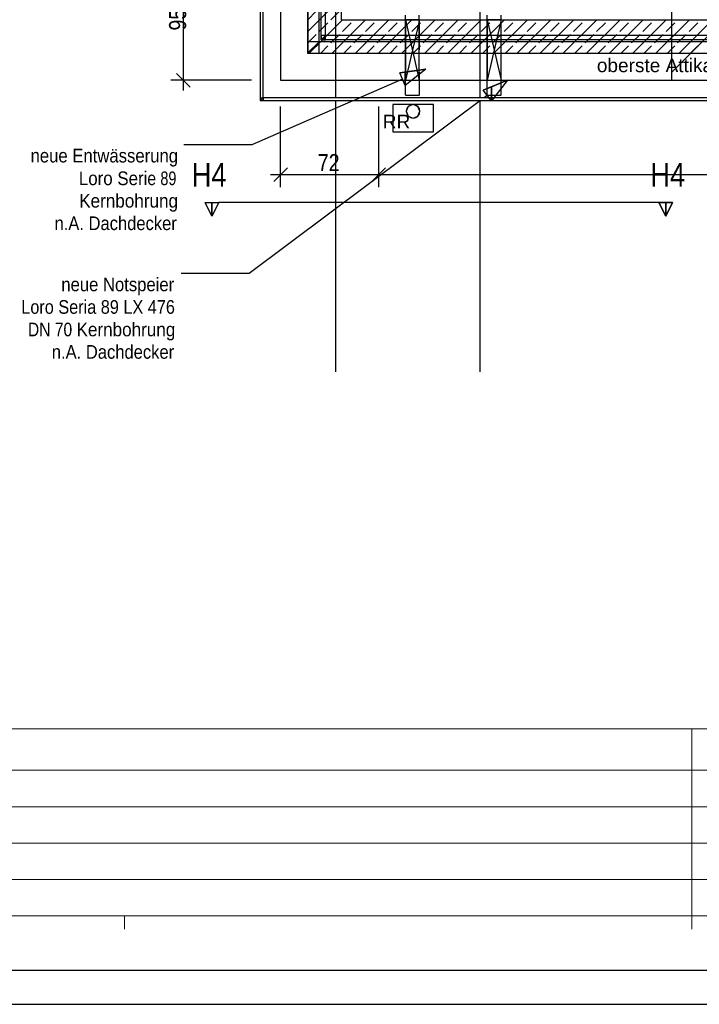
# Model space of a CAD drawing. Header units: metres. Extents: x -2 to 57.6, y -0.5 to 41.5.
# Tile 2 of 41: x 8.8 to 18.7, y -0.5 to 14. Entities that reach past the tile are written whole.
import ezdxf
from ezdxf.enums import TextEntityAlignment as Align

# ---------------------------------------------------------------- set-up
doc = ezdxf.new("R2010")
doc.units = ezdxf.units.M
doc.layers.add('ITB_XXX_Layout Rahmen', color=18, linetype='Continuous')
doc.layers.add('ITB_XXX_xRef', color=251, linetype='Continuous')
doc.styles.add('ARIAL', font='txt', dxfattribs={"height": 0.2})
doc.styles.add('ARIAL NARROW', font='txt', dxfattribs={"height": 0.2})
doc.styles.add('ARIAL NARROW_B', font='txt', dxfattribs={"height": 0.2})

# ---------------------------------------------------------------- blocks, each defined once
blk = doc.blocks.new('ITB_1003-ID-102-8-535-128')
at = {"layer": 'ITB_XXX_xRef', "lineweight": 25}
for p, q in [((208.892, 157.226), (208.892, 182.634)), ((208.081, 179.006), (208.081, 161.506)), ((213.822, 161.506), (213.822, 179.107)), ((208.971, 178.116), (208.971, 162.396)), ((213.822, 161.627), (223.714, 171.519)), ((211.005, 166.807), (211.005, 157.226)), ((206.655, 161.506), (206.655, 163.418)), ((208.481, 162.395), (208.606, 162.52)), ((208.818, 162.393), (208.945, 162.52)), ((208.84, 161.906), (209.33, 162.396)), ((208.971, 162.396), (223.182, 162.396)), ((209.158, 162.393), (209.161, 162.396)), ((209.18, 161.906), (209.67, 162.396)), ((209.497, 162.393), (209.5, 162.396)), ((209.519, 161.906), (210.009, 162.396)), ((209.836, 162.393), (209.839, 162.396)), ((209.859, 161.907), (210.349, 162.396)), ((210.118, 162.396), (209.913, 161.506)), ((209.913, 162.396), (210.116, 161.506)), ((209.913, 162.396), (209.913, 161.506)), ((210.118, 162.396), (209.913, 162.396)), ((209.915, 161.961), (209.914, 162.463)), ((210.116, 161.506), (210.118, 162.396)), ((210.117, 161.964), (210.117, 162.463)), ((210.176, 162.393), (210.179, 162.396)), ((210.198, 161.907), (210.688, 162.396)), ((210.515, 162.393), (210.518, 162.396)), ((210.538, 161.907), (211.027, 162.396)), ((210.855, 162.393), (210.858, 162.396)), ((210.878, 161.907), (211.367, 162.396)), ((211.115, 161.961), (211.114, 162.463)), ((211.319, 162.396), (211.114, 161.506)), ((211.114, 162.396), (211.317, 161.506)), ((211.114, 162.396), (211.114, 161.506)), ((211.319, 162.396), (211.114, 162.396)), ((211.194, 162.393), (211.197, 162.396)), ((211.217, 161.908), (211.706, 162.396)), ((211.317, 161.964), (211.317, 162.463)), ((211.317, 161.506), (211.319, 162.396)), ((211.533, 162.393), (211.536, 162.396)), ((211.557, 161.908), (212.046, 162.396)), ((211.873, 162.393), (211.876, 162.396)), ((211.897, 161.908), (212.385, 162.396)), ((212.212, 162.393), (212.215, 162.396)), ((212.236, 161.908), (212.724, 162.396)), ((212.552, 162.393), (212.555, 162.396)), ((212.576, 161.908), (213.064, 162.396)), ((212.891, 162.393), (212.894, 162.396)), ((212.916, 161.909), (213.403, 162.396)), ((213.23, 162.393), (213.234, 162.396)), ((213.255, 161.909), (213.743, 162.396)), ((213.57, 162.393), (213.573, 162.396)), ((213.595, 161.909), (214.082, 162.396)), ((213.909, 162.393), (213.912, 162.396)), ((213.935, 161.909), (214.421, 162.396)), ((208.988, 162.223), (209.115, 162.351)), ((209.327, 162.223), (209.454, 162.351)), ((209.667, 162.223), (209.794, 162.351)), ((210.006, 162.223), (210.133, 162.351)), ((210.345, 162.223), (210.473, 162.351)), ((210.685, 162.223), (210.812, 162.351)), ((211.024, 162.223), (211.152, 162.351)), ((211.364, 162.223), (211.491, 162.351)), ((211.703, 162.223), (211.83, 162.351)), ((212.043, 162.223), (212.17, 162.351)), ((212.382, 162.223), (212.509, 162.351)), ((212.721, 162.223), (212.849, 162.351)), ((213.061, 162.223), (213.188, 162.351)), ((213.4, 162.223), (213.527, 162.351)), ((213.74, 162.223), (213.867, 162.351)), ((214.079, 162.223), (214.206, 162.351)), ((208.818, 162.054), (208.945, 162.181)), ((209.158, 162.054), (209.285, 162.181)), ((209.497, 162.054), (209.624, 162.181)), ((209.836, 162.054), (209.964, 162.181)), ((210.176, 162.054), (210.303, 162.181)), ((210.515, 162.054), (210.642, 162.181)), ((210.855, 162.054), (210.982, 162.181)), ((211.194, 162.054), (211.321, 162.181)), ((211.533, 162.054), (211.661, 162.181)), ((211.873, 162.054), (212, 162.181)), ((212.212, 162.054), (212.339, 162.181)), ((212.552, 162.054), (212.679, 162.181)), ((212.891, 162.054), (213.018, 162.181)), ((213.23, 162.054), (213.358, 162.181)), ((213.57, 162.054), (213.697, 162.181)), ((213.909, 162.054), (214.037, 162.181)), ((209.01, 161.906), (209.115, 162.011)), ((209.349, 161.906), (209.454, 162.011)), ((209.689, 161.906), (209.794, 162.011)), ((210.029, 161.907), (210.133, 162.011)), ((210.368, 161.907), (210.473, 162.011)), ((210.708, 161.907), (210.812, 162.011)), ((211.048, 161.907), (211.152, 162.011)), ((211.387, 161.908), (211.491, 162.011)), ((211.727, 161.908), (211.83, 162.011)), ((212.067, 161.908), (212.17, 162.011)), ((212.406, 161.908), (212.509, 162.011)), ((212.746, 161.909), (212.849, 162.011)), ((213.085, 161.909), (213.188, 162.011)), ((213.425, 161.909), (213.527, 162.011)), ((213.765, 161.909), (213.867, 162.011)), ((214.104, 161.91), (214.206, 162.011)), ((210.213, 161.672), (209.831, 161.614)), ((210.213, 161.672), (209.911, 161.431)), ((209.911, 161.626), (210.213, 161.672)), ((210.213, 161.672), (209.911, 161.431)), ((210.213, 161.672), (210.213, 161.672)), ((207.655, 161.506), (206.468, 161.506)), ((206.555, 161.606), (206.755, 161.406)), ((206.655, 161.356), (206.655, 161.506)), ((208.081, 161.506), (223.804, 161.506)), ((209.831, 161.614), (209.911, 161.626)), ((209.911, 161.431), (209.831, 161.614)), ((209.911, 161.431), (209.831, 161.614)), ((209.911, 161.626), (209.911, 161.626)), ((209.911, 161.626), (209.911, 161.431)), ((209.911, 161.431), (209.911, 161.626)), ((209.913, 161.506), (210.116, 161.506)), ((211.414, 161.506), (211.055, 161.363)), ((211.114, 161.506), (211.317, 161.506)), ((211.414, 161.506), (211.175, 161.203)), ((211.175, 161.411), (211.414, 161.506)), ((211.414, 161.506), (211.414, 161.506)), ((211.055, 161.363), (211.175, 161.411)), ((211.175, 161.203), (211.055, 161.363)), ((211.175, 161.411), (211.175, 161.411)), ((208.081, 159.935), (208.081, 161.122)), ((209.523, 159.935), (209.523, 161.122)), ((207.661, 160.56), (206.661, 160.56)), ((208.181, 160.222), (207.981, 160.022)), ((209.623, 160.222), (209.423, 160.022)), ((207.931, 160.122), (208.081, 160.122)), ((208.081, 160.122), (209.523, 160.122)), ((209.523, 160.122), (222.822, 160.122)), ((207.074, 159.51), (206.974, 159.71)), ((206.974, 159.71), (207.074, 159.71)), ((206.974, 159.71), (207.174, 159.71)), ((207.074, 159.51), (206.974, 159.71)), ((207.074, 159.71), (207.074, 159.71)), ((207.074, 159.71), (207.074, 159.51)), ((207.074, 159.51), (207.074, 159.71)), ((207.074, 159.71), (207.174, 159.71)), ((207.174, 159.71), (207.074, 159.51)), ((207.174, 159.71), (207.074, 159.51)), ((213.634, 159.71), (207.174, 159.71)), ((207.174, 159.71), (207.174, 159.71)), ((213.734, 159.51), (213.634, 159.71)), ((213.634, 159.71), (213.734, 159.71)), ((213.834, 159.71), (213.634, 159.71)), ((213.634, 159.71), (213.734, 159.51)), ((213.734, 159.71), (213.734, 159.71)), ((213.734, 159.71), (213.734, 159.51)), ((213.734, 159.51), (213.734, 159.71)), ((213.734, 159.71), (213.834, 159.71)), ((213.834, 159.71), (213.734, 159.51)), ((213.734, 159.51), (213.834, 159.71)), ((213.834, 159.71), (213.834, 159.71)), ((207.622, 158.671), (206.622, 158.671))]:
    blk.add_line(p, q, dxfattribs=at)
at = {"layer": 'ITB_XXX_xRef', "lineweight": 25, "style": 'ARIAL NARROW'}
blk.add_text('95', height=0.25, rotation=90, dxfattribs=at).set_placement((206.694, 162.237), (206.694, 162.556), align=Align.FIT)
at = {"layer": 'ITB_XXX_xRef', "lineweight": 25}
for s, height, style, p, p2 in [('oberste Attika Abdeckung öffnen ggf. erneuern', 0.2, 'ARIAL', (212.724, 161.626), (218.496, 161.626)), ('neue Entwässerung', 0.2, 'ARIAL NARROW_B', (204.411, 160.3), (206.576, 160.3)), ('72', 0.25, 'ARIAL NARROW', (208.628, 160.173), (208.947, 160.173)), ('H4', 0.35, 'ARIAL NARROW', (206.776, 159.944), (207.289, 159.944)), ('H4', 0.35, 'ARIAL NARROW', (213.509, 159.944), (214.021, 159.944)), ('Loro Seri', 0.2, 'ARIAL NARROW_B', (205.12, 159.967), (206.126, 159.967)), ('e', 0.2, 'ARIAL NARROW_B', (206.126, 159.967), (206.253, 159.967)), ('Kernbohrung', 0.2, 'ARIAL NARROW_B', (205.125, 159.637), (206.576, 159.637)), ('n.A. Dachdecker', 0.2, 'ARIAL NARROW_B', (204.763, 159.307), (206.558, 159.307)), ('neue Notspeier', 0.2, 'ARIAL NARROW_B', (204.863, 158.409), (206.519, 158.409)), ('Loro Seria 89 LX 476', 0.2, 'ARIAL NARROW_B', (204.275, 158.078), (206.53, 158.078)), ('DN 70', 0.2, 'ARIAL NARROW_B', (204.373, 157.747), (205.022, 157.747)), ('Kernbohrung', 0.2, 'ARIAL NARROW_B', (205.086, 157.747), (206.536, 157.747)), ('n.A. Dachdecker', 0.2, 'ARIAL NARROW_B', (204.723, 157.418), (206.519, 157.418))]:
    blk.add_text(s, height=height, dxfattribs=dict(at, style=style)).set_placement(p, p2, align=Align.FIT)
at = {"layer": 'ITB_XXX_xRef', "lineweight": 25, "style": 'ARIAL NARROW_B', "width": 0.921507}
blk.add_text('89', height=0.2, dxfattribs=at).set_placement((206.317, 159.967), (206.552, 159.967), align=Align.FIT)
at = {"lineweight": 25}
for points in [[(208.741, 162.166), (208.675, 162.1), (208.741, 162.1)], [(207.825, 161.25), (207.784, 161.209), (207.825, 161.209)]]:
    blk.add_wipeout(points, dxfattribs=at).dxf.layer = 'ITB_XXX_xRef'
at = {"layer": 'ITB_XXX_xRef', "lineweight": 25}
for p, q in [((208.741, 162.166), (208.675, 162.1)), ((208.675, 162.1), (208.741, 162.1)), ((208.741, 162.1), (208.741, 162.166)), ((207.825, 161.25), (207.784, 161.209)), ((207.825, 161.209), (207.825, 161.25)), ((207.784, 161.209), (207.825, 161.209))]:
    blk.add_line(p, q, dxfattribs=at)
at = {"lineweight": 25}
for points in [[(208.741, 162.166), (208.675, 162.166), (208.675, 162.1)], [(207.825, 161.25), (207.784, 161.25), (207.784, 161.209)]]:
    blk.add_wipeout(points, dxfattribs=at).dxf.layer = 'ITB_XXX_xRef'
at = {"layer": 'ITB_XXX_xRef', "lineweight": 25}
for p, q in [((208.675, 162.1), (208.675, 178.412)), ((208.741, 162.166), (208.741, 178.346)), ((208.481, 162.225), (208.971, 162.716)), ((208.648, 162.223), (208.776, 162.351)), ((208.741, 162.166), (208.675, 162.166)), ((208.675, 162.166), (208.675, 162.1)), ((208.675, 162.1), (208.741, 162.166)), ((222.942, 162.166), (208.741, 162.166)), ((223.804, 162.073), (208.648, 162.073)), ((207.825, 161.25), (207.784, 161.25)), ((207.784, 161.25), (207.784, 161.209)), ((207.784, 161.209), (207.825, 161.25))]:
    blk.add_line(p, q, dxfattribs=at)
at = {"lineweight": 25}
for points in [[(207.784, 179.258), (207.784, 161.25), (207.825, 161.25), (207.825, 179.259)], [(208.648, 162.073), (208.478, 161.904), (208.648, 161.904)]]:
    blk.add_wipeout(points, dxfattribs=at).dxf.layer = 'ITB_XXX_xRef'
at = {"layer": 'ITB_XXX_xRef', "lineweight": 25}
for p, q in [((207.784, 179.258), (207.784, 161.25)), ((207.825, 161.25), (207.825, 179.259)), ((207.825, 161.25), (207.825, 179.259)), ((208.648, 162.073), (208.478, 161.904)), ((208.648, 161.904), (208.648, 162.073)), ((208.478, 161.904), (208.648, 161.904)), ((211.115, 161.283), (207.622, 158.671)), ((207.784, 161.25), (207.825, 161.25))]:
    blk.add_line(p, q, dxfattribs=at)
at = {"lineweight": 25}
for points in [[(208.648, 162.073), (208.478, 162.073), (208.478, 161.904)], [(207.825, 161.209), (223.919, 161.209), (223.919, 161.25), (207.825, 161.25)]]:
    blk.add_wipeout(points, dxfattribs=at).dxf.layer = 'ITB_XXX_xRef'
at = {"layer": 'ITB_XXX_xRef', "lineweight": 25}
for p, q in [((207.784, 179.3), (207.784, 161.209)), ((208.481, 178.607), (208.481, 161.906)), ((208.478, 178.44), (208.478, 161.904)), ((208.648, 162.073), (208.648, 178.44)), ((208.5, 161.906), (208.991, 162.396)), ((208.481, 162.056), (208.606, 162.181)), ((223.919, 162.1), (208.675, 162.1)), ((208.648, 162.073), (208.478, 162.073)), ((208.478, 162.073), (208.478, 161.904)), ((208.478, 161.904), (208.648, 162.073)), ((208.67, 161.906), (208.776, 162.011)), ((209.914, 161.292), (209.915, 161.964)), ((210.118, 161.292), (210.117, 161.966)), ((211.114, 161.292), (211.115, 161.964)), ((211.318, 161.292), (211.317, 161.966)), ((208.478, 161.904), (208.648, 161.904)), ((208.481, 161.906), (223.662, 161.916)), ((208.648, 161.904), (223.804, 161.904)), ((211.414, 161.506), (211.175, 161.203)), ((211.175, 161.203), (211.055, 161.363)), ((211.175, 161.411), (211.175, 161.203)), ((211.175, 161.203), (211.175, 161.411)), ((223.919, 161.25), (207.825, 161.25)), ((207.825, 161.25), (207.825, 161.209)), ((223.919, 161.25), (207.825, 161.25)), ((209.914, 161.292), (209.917, 161.29)), ((209.917, 161.29), (209.927, 161.289)), ((209.927, 161.289), (209.944, 161.288)), ((209.944, 161.288), (209.965, 161.287)), ((209.965, 161.287), (209.989, 161.286)), ((209.989, 161.286), (210.016, 161.286)), ((210.016, 161.286), (210.042, 161.286)), ((210.042, 161.286), (210.067, 161.287)), ((210.067, 161.287), (210.088, 161.288)), ((210.088, 161.288), (210.104, 161.289)), ((210.104, 161.289), (210.114, 161.29)), ((210.114, 161.29), (210.118, 161.292)), ((211.114, 161.292), (211.117, 161.29)), ((211.117, 161.29), (211.127, 161.289)), ((211.127, 161.289), (211.144, 161.288)), ((211.144, 161.288), (211.165, 161.287)), ((211.165, 161.287), (211.189, 161.286)), ((211.189, 161.286), (211.216, 161.286)), ((211.216, 161.286), (211.242, 161.286)), ((211.242, 161.286), (211.267, 161.287)), ((211.267, 161.287), (211.288, 161.288)), ((211.288, 161.288), (211.304, 161.289)), ((211.304, 161.289), (211.314, 161.29)), ((211.314, 161.29), (211.318, 161.292)), ((207.784, 161.209), (207.825, 161.209)), ((207.825, 161.209), (223.919, 161.209))]:
    blk.add_line(p, q, dxfattribs=at)
at = {"lineweight": 25}
blk.add_wipeout([(209.727, 160.751), (210.327, 160.751), (210.327, 161.151), (209.727, 161.151)], dxfattribs=at).dxf.layer = 'ITB_XXX_xRef'
at = {"layer": 'ITB_XXX_xRef', "lineweight": 25}
for p, q in [((210.327, 161.151), (209.727, 161.151)), ((209.727, 161.151), (209.727, 160.751)), ((209.727, 161.151), (209.727, 160.751)), ((210.327, 160.751), (210.327, 161.151)), ((210.327, 160.751), (210.327, 161.151)), ((209.727, 160.751), (210.327, 160.751)), ((209.727, 160.751), (210.327, 160.751))]:
    blk.add_line(p, q, dxfattribs=at)
at = {"layer": 'ITB_XXX_xRef', "lineweight": 25, "style": 'ARIAL'}
blk.add_text('R', height=0.2, dxfattribs=at).set_placement((209.582, 160.8), (209.783, 160.8), align=Align.FIT)
at = {"lineweight": 25}
blk.add_wipeout([(210.027, 161.151), (210.098, 161.122), (209.956, 161.122)], dxfattribs=at).dxf.layer = 'ITB_XXX_xRef'
at = {"layer": 'ITB_XXX_xRef', "lineweight": 25}
blk.add_line((207.825, 161.209), (223.919, 161.209), dxfattribs=at)
at = {"lineweight": 25}
blk.add_wipeout([(209.956, 161.122), (210.098, 161.122), (210.127, 161.051)], dxfattribs=at).dxf.layer = 'ITB_XXX_xRef'
blk.add_wipeout([(209.956, 161.122), (210.127, 161.051), (209.927, 161.051)], dxfattribs=at).dxf.layer = 'ITB_XXX_xRef'
at = {"layer": 'ITB_XXX_xRef', "lineweight": 25}
blk.add_line((210.327, 161.151), (209.727, 161.151), dxfattribs=at)
at = {"lineweight": 25}
blk.add_wipeout([(209.927, 161.051), (210.127, 161.051), (209.956, 160.98)], dxfattribs=at).dxf.layer = 'ITB_XXX_xRef'
at = {"layer": 'ITB_XXX_xRef', "lineweight": 25}
blk.add_line((209.871, 161.523), (207.661, 160.56), dxfattribs=at)
at = {"lineweight": 25}
blk.add_wipeout([(209.956, 160.98), (210.127, 161.051), (210.098, 160.98)], dxfattribs=at).dxf.layer = 'ITB_XXX_xRef'
at = {"layer": 'ITB_XXX_xRef', "lineweight": 25}
for p, q in [((210.027, 161.151), (209.956, 161.122)), ((210.098, 161.122), (210.027, 161.151))]:
    blk.add_line(p, q, dxfattribs=at)
at = {"lineweight": 25}
blk.add_wipeout([(209.956, 160.98), (210.098, 160.98), (210.027, 160.951)], dxfattribs=at).dxf.layer = 'ITB_XXX_xRef'
at = {"layer": 'ITB_XXX_xRef', "lineweight": 25}
for p, q in [((209.956, 161.122), (209.927, 161.051)), ((210.127, 161.051), (210.098, 161.122)), ((209.927, 161.051), (209.927, 161.051)), ((209.927, 161.051), (209.927, 161.051)), ((209.927, 161.051), (209.956, 160.98)), ((209.956, 160.98), (210.027, 160.951)), ((210.027, 160.951), (210.098, 160.98)), ((210.098, 160.98), (210.127, 161.051)), ((210.127, 161.051), (210.127, 161.051)), ((210.127, 161.051), (210.127, 161.051))]:
    blk.add_line(p, q, dxfattribs=at)
for start, end in [(0, 180), (180, 0)]:
    blk.add_arc((210.027, 161.051), 0.1, start, end, dxfattribs=at)
at = {"layer": 'ITB_XXX_xRef', "lineweight": 25, "style": 'ARIAL'}
blk.add_text('R', height=0.2, dxfattribs=at).set_placement((209.783, 160.8), (209.985, 160.8), align=Align.FIT)
blk = doc.blocks.new('Stempel Archi HKL Dachaufsicht-ID-88-8-535-254')
at = {"color": 7, "lineweight": 5}
blk.add_wipeout([(6.384, 3.234), (6.384, 0.49), (20.58, 0.49), (20.58, 3.234)], dxfattribs=at)
for p, q in [((1.96, 3.234), (40.67, 3.234)), ((6.384, 2.627), (20.58, 2.627)), ((20.58, 2.627), (37.047, 2.627)), ((6.384, 2.093), (20.58, 2.093)), ((20.58, 2.093), (26.677, 2.093)), ((6.384, 1.559), (20.58, 1.559)), ((20.58, 1.559), (37.047, 1.559)), ((6.384, 1.024), (20.58, 1.024)), ((20.58, 1.024), (37.047, 1.024)), ((40.67, 0.49), (1.96, 0.49)), ((40.67, 0.49), (1.96, 0.49)), ((12.25, 0.294), (12.25, 0.49))]:
    blk.add_line(p, q, dxfattribs=at)
at = {"color": 9, "lineweight": 5, "true_color": 0xbdbabd}
for p, q in [((20.58, 3.234), (6.384, 3.234)), ((20.58, 0.49), (20.58, 3.234)), ((6.384, 0.49), (20.58, 0.49))]:
    blk.add_line(p, q, dxfattribs=at)
at = {"color": 250, "lineweight": 5, "true_color": 0x292829}
blk.add_line((20.58, 0.294), (20.58, 0.49), dxfattribs=at)
at = {"color": 7, "lineweight": 5}
blk.add_lwpolyline([(6.384, 3.234), (6.384, 0.49), (20.58, 0.49), (20.58, 3.234), (6.384, 3.234)], dxfattribs=at)
blk = doc.blocks.new('Blätter-ID-42-525-535-544')
at = {"layer": 'ITB_XXX_Layout Rahmen', "color": 7, "lineweight": 30}
for points in [[(-2, 41.5), (-2, -0.5), (57.6, -0.5), (57.6, 41.5), (-2, 41.5)], [(0, 41), (0, 0), (57.1, 0), (57.1, 41), (0, 41)]]:
    blk.add_lwpolyline(points, dxfattribs=at)

msp = doc.modelspace()

# ---------------------------------------------------------------- block references
at = {"color": 7, "lineweight": 5}
msp.add_blockref('Stempel Archi HKL Dachaufsicht-ID-88-8-535-254', (-1.96, 0.309), dxfattribs=at)
at = {"layer": 'ITB_XXX_xRef', "lineweight": 25}
msp.add_blockref('ITB_1003-ID-102-8-535-128', (-195.5, -148.438), dxfattribs=at)

# ---------------------------------------------------------------- next in the draw order: block references
at = {"layer": 'ITB_XXX_Layout Rahmen', "color": 7, "lineweight": 30}
msp.add_blockref('Blätter-ID-42-525-535-544', (0, 0), dxfattribs=at)

doc.saveas('drawing.dxf')
